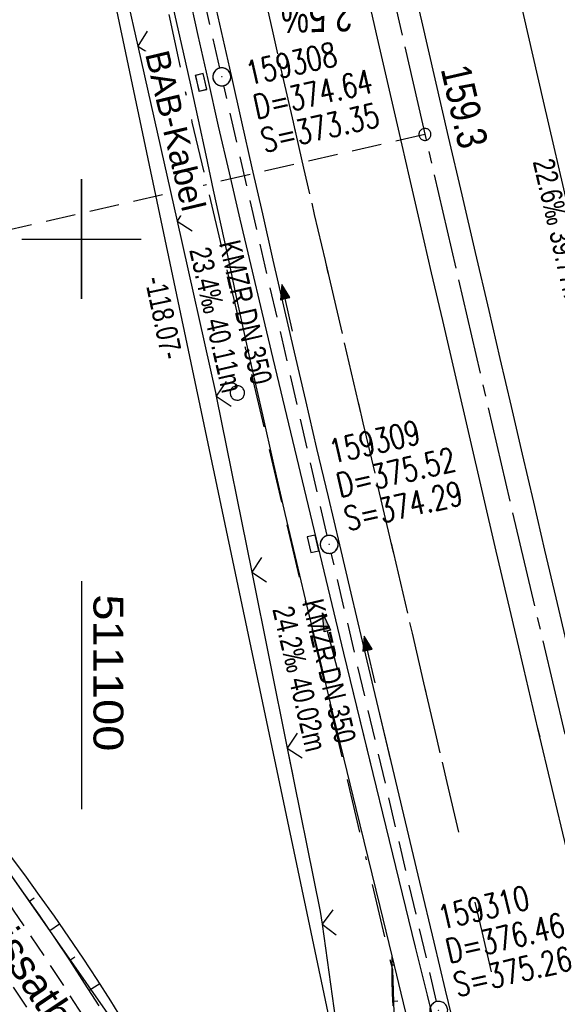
# Model space of a CAD drawing. Extents: x 510974 to 511465, y 465323 to 466289.
# Tile 39 of 43: x 511095 to 511140, y 466136 to 466218. Entities that reach past the tile are written whole.
import ezdxf

# ---------------------------------------------------------------- set-up
doc = ezdxf.new("R2010")
doc.units = 0
doc.header["$LTSCALE"] = 10
doc.header["$MEASUREMENT"] = 0
for name, pattern in [('ACAD_ISO16W100', [73, 15, -6.5, 15, -6.5, 15, -7, 1, -7]), ('ACHSE', [5.5, 4, -0.5, 0.5, -0.5]), ('AUSGEZOGEN', [0]), ('LT00', [0]), ('LT02', [0.4, 0.2, -0.2]), ('LT11', [0.3, 0.2, -0.1]), ('LT17', [0.15, 0.1, -0.05]), ('STRICHLINIE2', [0.375, 0.25, -0.125])]:
    doc.linetypes.add(name, pattern=pattern)
doc.layers.get('0').update_dxf_attribs({"linetype": 'LT00'})
for name, color, linetype in [('--EK_FBR', 1, 'LT00'), ('--EK_Halt-Pfeil', 4, 'LT00'), ('--EK_Haltung', 7, 'STRICHLINIE2'), ('--EK_Haltung-Text', 140, 'LT00'), ('--EK_Schacht-Text', 5, 'LT00'), ('--EK_ST-93-1', 30, 'LT17'), ('--EL_DFK_AB_L', 21, 'LT00'), ('--EL_Halt-Pfeil', 4, 'LT00'), ('--EL_Haltung', 182, 'STRICHLINIE2'), ('--EL_Haltung-Text', 182, 'LT00'), ('-AX-093', 35, 'ACHSE'), ('-QUE-20W', 11, 'LT00'), ('-ST-93-1', 250, 'LT00'), ('ABSTAND', 8, 'LT00'), ('BAB-KABEL', 220, 'ACAD_ISO16W100'), ('BAB-KABEL_TEXT', 221, 'Continuous'), ('DFK_AB_L', 21, 'LT00'), ('DFK_KATASTER', 250, 'LT00'), ('DFK_VERMPKT', 252, 'LT00'), ('ORTSRICHTUNG', 7, 'Continuous'), ('PFEIL', 140, 'AUSGEZOGEN'), ('V101_AFBR_BAB', 250, 'LT00'), ('V101_GRABEN', 250, 'LT00'), ('V101_KA_PRUF', 182, 'LT00'), ('V101_LD_MARK', 250, 'LT00'), ('V101_LG_MARK', 250, 'LT02'), ('V101_RASTER', 250, 'LT00'), ('V101_SINKK', 182, 'LT00'), ('V101_ZAUN', 40, 'LT00'), ('V102_AFBR_BAB', 250, 'LT00'), ('V102_BOESCH', 250, 'LT00'), ('V102_BOSCHUNG', 250, 'LT00'), ('V102_FELDWEG', 250, 'LT11'), ('V102_GRABEN', 250, 'LT00'), ('V102_KA_PRUF', 182, 'LT00'), ('V102_LD_MARK', 250, 'LT00'), ('V102_LG_MARK', 51, 'LT02'), ('V102_RASTER', 250, 'LT00'), ('V102_SINKK', 182, 'LT00'), ('V102_ZAUN', 40, 'LT00')]:
    doc.layers.add(name, color=color, linetype=linetype)
doc.styles.add('Beschrift', font='ARIAL.TTF')
doc.styles.add('Haltungsbeschriftung', font='ARIAL.TTF', dxfattribs={"width": 0.75})
doc.styles.add('schachtbeschriftung', font='romans.shx', dxfattribs={"width": 0.75, "height": 2})
doc.styles.get("Standard").update_dxf_attribs({"font": 'ARIAL.TTF'})

# ---------------------------------------------------------------- blocks, each defined once
blk = doc.blocks.new('SYMB7010')
at = {"color": 0, "linetype": 'ByBlock'}
for points in [[(-0.031408, 0.499213), (-0.093728, 0.49134), (-0.15457, 0.475719), (-0.212975, 0.452595), (-0.268021, 0.422333), (-0.31884, 0.385411), (-0.36463, 0.342411), (-0.40467, 0.29401), (-0.438329, 0.240973), (-0.465074, 0.184136), (-0.484486, 0.124395), (-0.496256, 0.062692), (-0.5002, 0)], [(-0.5002, 0), (-0.496256, -0.062692), (-0.484486, -0.124395), (-0.465075, -0.184136), (-0.438329, -0.240973), (-0.404671, -0.29401), (-0.36463, -0.342411), (-0.31884, -0.385411), (-0.268021, -0.422333), (-0.212975, -0.452595), (-0.154571, -0.475719), (-0.093728, -0.49134), (-0.031408, -0.499213), (0.031408, -0.499213)], [(0.5002, 0), (0.496256, 0.062692), (0.484485, 0.124395), (0.465074, 0.184136), (0.438329, 0.240973), (0.40467, 0.29401), (0.36463, 0.342411), (0.31884, 0.385411), (0.268021, 0.422333), (0.212975, 0.452595), (0.15457, 0.475719), (0.093728, 0.49134), (0.031408, 0.499213), (-0.031408, 0.499213)], [(0.031408, -0.499213), (0.093728, -0.491341), (0.15457, -0.475719), (0.212975, -0.452595), (0.268021, -0.422333), (0.31884, -0.385411), (0.36463, -0.342411), (0.404671, -0.294011), (0.438329, -0.240974), (0.465075, -0.184136), (0.484486, -0.124395), (0.496256, -0.062692), (0.500201, 0)]]:
    blk.add_lwpolyline(points, dxfattribs=at)
blk = doc.blocks.new('Pfreil3')
at = {"layer": 'PFEIL'}
blk.add_hatch(color=256, dxfattribs=at).paths.add_polyline_path([(-1.549, 0.273), (-1.549, -0.273), (0, 0)])
for p, q in [((-1.549, 0), (-4.831, 0)), ((-1.549, -0.273), (-1.549, 0.273)), ((-1.549, 0.273), (0, 0)), ((0, 0), (-1.549, -0.273))]:
    blk.add_line(p, q, dxfattribs=at)
blk = doc.blocks.new('SYMB0003')
at = {"color": 0, "linetype": 'ByBlock'}
for p, q in [((-0.015712, 0), (0.010166, 0.012015)), ((0, -0.021257), (-0.015712, 0)), ((0.010166, 0.012015), (0, -0.021257))]:
    blk.add_line(p, q, dxfattribs=at)
for points in [[(-0.031395, 0.499013), (-0.093691, 0.491144), (-0.154509, 0.475528), (-0.21289, 0.452414), (-0.267913, 0.422164), (-0.318712, 0.385257), (-0.364484, 0.342274), (-0.404509, 0.293893), (-0.438154, 0.240877), (-0.464888, 0.184062), (-0.484292, 0.124345), (-0.496058, 0.062667), (-0.5, 0)], [(-0.5, 0), (-0.496058, -0.062667), (-0.484292, -0.124345), (-0.464888, -0.184062), (-0.438154, -0.240877), (-0.404509, -0.293893), (-0.364485, -0.342274), (-0.318712, -0.385257), (-0.267914, -0.422164), (-0.21289, -0.452414), (-0.154509, -0.475529), (-0.093691, -0.491144), (-0.031395, -0.499014), (0.031395, -0.499014)], [(0.5, 0), (0.496057, 0.062667), (0.484292, 0.124345), (0.464888, 0.184062), (0.438153, 0.240877), (0.404509, 0.293893), (0.364484, 0.342274), (0.318712, 0.385257), (0.267913, 0.422164), (0.21289, 0.452414), (0.154509, 0.475528), (0.093691, 0.491144), (0.031395, 0.499013), (-0.031395, 0.499013)], [(0.031395, -0.499014), (0.093691, -0.491144), (0.154509, -0.475529), (0.21289, -0.452414), (0.267914, -0.422164), (0.318712, -0.385257), (0.364485, -0.342274), (0.404509, -0.293893), (0.438154, -0.240877), (0.464889, -0.184062), (0.484292, -0.124345), (0.496058, -0.062667), (0.5, 0)]]:
    blk.add_lwpolyline(points, dxfattribs=at)
blk = doc.blocks.new('SYMB0024')
at = {"color": 0, "linetype": 'ByBlock'}
for p, q in [((-0.5, 0.5), (0, 0)), ((0, 0), (0.5, 0.5))]:
    blk.add_line(p, q, dxfattribs=at)
blk = doc.blocks.new('SYMB0652')
at = {"color": 0, "linetype": 'ByBlock'}
blk.add_lwpolyline([(-0.15, -0.075), (0.15, -0.075), (0.15, 0.075), (-0.15, 0.075), (-0.15, -0.075)], dxfattribs=at)
blk = doc.blocks.new('SYMB0070')
at = {"color": 0, "linetype": 'ByBlock'}
for p, q in [((-0.5, 0), (0.2, 0)), ((0.5, 0), (0.2, 0.1)), ((0.2, 0.1), (0.2, 0)), ((0.468, 0), (0.21, 0.086)), ((0.21, 0.086), (0.21, -0.086)), ((0.21, -0.086), (0.468, 0)), ((0.22, -0.072), (0.437, 0)), ((0.23, -0.058), (0.405, 0)), ((0.24, -0.045), (0.374, 0)), ((0.342, 0), (0.25, 0.031)), ((0.25, 0.031), (0.25, -0.031)), ((0.25, -0.031), (0.342, 0)), ((0.26, -0.017), (0.31, 0)), ((0.27, -0.003), (0.279, 0))]:
    blk.add_line(p, q, dxfattribs=at)
for points in [[(0.2, 0), (0.2, -0.1), (0.5, 0)], [(0.437, 0), (0.22, 0.072), (0.22, -0.072)], [(0.405, 0), (0.23, 0.058), (0.23, -0.058)], [(0.374, 0), (0.24, 0.045), (0.24, -0.045)], [(0.31, 0), (0.26, 0.017), (0.26, -0.017)], [(0.279, 0), (0.27, 0.003), (0.27, -0.003)]]:
    blk.add_lwpolyline(points, dxfattribs=at)
blk = doc.blocks.new('SYMB2')
at = {"color": 0, "linetype": 'ByBlock', "flags": 128}
for points in [[(-0.031395, 0.499013), (-0.093691, 0.491144), (-0.154509, 0.475528), (-0.21289, 0.452414), (-0.267913, 0.422164), (-0.318712, 0.385257), (-0.364484, 0.342274), (-0.404509, 0.293893), (-0.438154, 0.240877), (-0.464888, 0.184062), (-0.484292, 0.124345), (-0.496058, 0.062667), (-0.5, 0)], [(-0.5, 0), (-0.496058, -0.062667), (-0.484292, -0.124345), (-0.464888, -0.184062), (-0.438154, -0.240877), (-0.404509, -0.293893), (-0.364485, -0.342274), (-0.318712, -0.385257), (-0.267914, -0.422164), (-0.21289, -0.452414), (-0.154509, -0.475529), (-0.093691, -0.491144), (-0.031395, -0.499014), (0.031395, -0.499014)], [(0.5, 0), (0.496057, 0.062667), (0.484292, 0.124345), (0.464888, 0.184062), (0.438153, 0.240877), (0.404509, 0.293893), (0.364484, 0.342274), (0.318712, 0.385257), (0.267913, 0.422164), (0.21289, 0.452414), (0.154509, 0.475528), (0.093691, 0.491144), (0.031395, 0.499013), (-0.031395, 0.499013)], [(0.031395, -0.499014), (0.093691, -0.491144), (0.154509, -0.475529), (0.21289, -0.452414), (0.267914, -0.422164), (0.318712, -0.385257), (0.364485, -0.342274), (0.404509, -0.293893), (0.438154, -0.240877), (0.464889, -0.184062), (0.484292, -0.124345), (0.496058, -0.062667), (0.5, 0)]]:
    blk.add_lwpolyline(points, dxfattribs=at)

msp = doc.modelspace()

# ---------------------------------------------------------------- linework, layer by layer
at = {"layer": '--EK_FBR', "linetype": 'LT11', "flags": 128}
for points in [[(511177.578, 465574.193), (511177.322, 465576.676), (511177.064, 465579.159), (511176.799, 465581.641), (511176.525, 465584.122), (511176.239, 465586.601), (511175.939, 465589.078), (511175.62, 465591.552), (511175.281, 465594.024), (511174.922, 465596.464), (511174.544, 465598.901), (511174.147, 465601.336), (511173.736, 465603.769), (511173.313, 465606.2), (511172.881, 465608.629), (511172.442, 465611.058), (511172.001, 465613.486), (511171.559, 465615.914), (511171.119, 465618.342), (511170.493, 465621.847), (511169.876, 465625.353), (511169.264, 465628.86), (511168.656, 465632.367), (511168.049, 465635.874), (511167.439, 465639.381), (511166.826, 465642.887), (511166.358, 465645.537), (511165.889, 465648.187), (511165.421, 465650.838), (511164.958, 465653.488), (511164.501, 465656.14), (511164.054, 465658.794), (511163.618, 465661.449), (511163.197, 465664.106), (511162.794, 465666.766), (511162.39, 465669.573), (511162.005, 465672.382), (511161.637, 465675.195), (511161.283, 465678.009), (511160.94, 465680.824), (511160.606, 465683.641), (511160.277, 465686.459), (511159.951, 465689.277), (511159.625, 465692.095), (511159.277, 465695.09), (511158.928, 465698.084), (511158.582, 465701.079), (511158.241, 465704.074), (511157.908, 465707.07), (511157.625, 465709.708), (511157.352, 465712.346), (511157.094, 465714.986), (511156.853, 465717.628), (511156.643, 465720.117), (511156.449, 465722.607), (511156.265, 465725.098), (511156.09, 465727.589), (511155.92, 465730.081), (511155.752, 465732.574), (511155.582, 465735.066), (511155.408, 465737.558), (511155.226, 465740.049), (511154.995, 465743.03), (511154.751, 465746.01), (511154.498, 465748.989), (511154.237, 465751.967), (511153.973, 465754.946), (511153.708, 465757.924), (511153.445, 465760.903), (511153.187, 465763.882), (511152.872, 465767.646), (511152.573, 465771.411), (511152.289, 465775.177), (511152.024, 465778.944), (511151.779, 465782.712), (511151.556, 465786.482), (511151.357, 465790.253), (511151.183, 465794.025), (511151.055, 465797.256), (511150.945, 465800.489), (511150.851, 465803.722), (511150.77, 465806.955), (511150.701, 465810.189), (511150.64, 465813.423), (511150.587, 465816.657), (511150.538, 465819.891), (511150.497, 465822.758), (511150.456, 465825.624), (511150.412, 465828.491), (511150.363, 465831.357), (511150.306, 465834.223), (511150.239, 465837.089), (511150.16, 465839.954), (511150.066, 465842.819), (511149.954, 465845.684), (511149.742, 465850.149), (511149.48, 465854.611), (511149.167, 465859.07), (511148.802, 465863.526), (511148.383, 465867.976), (511147.908, 465872.419), (511147.375, 465876.856), (511147.023, 465879.555), (511146.652, 465882.252), (511146.266, 465884.946), (511145.868, 465887.639), (511145.461, 465890.331), (511145.05, 465893.022), (511144.636, 465895.713), (511144.224, 465898.405), (511143.817, 465901.097), (511143.418, 465903.79), (511142.982, 465906.829), (511142.562, 465909.87), (511142.162, 465912.914), (511141.782, 465915.96), (511141.426, 465919.009), (511141.094, 465922.06), (511140.791, 465925.114), (511140.516, 465928.171), (511140.143, 465933.063), (511139.851, 465937.96), (511139.641, 465942.861), (511139.514, 465947.764), (511139.483, 465950.019), (511139.466, 465952.274), (511139.462, 465954.53), (511139.466, 465956.785), (511139.477, 465959.041), (511139.491, 465961.296), (511139.511, 465964.195), (511139.528, 465967.095), (511139.541, 465969.994), (511139.546, 465972.893), (511139.54, 465975.792), (511139.52, 465978.691), (511139.484, 465981.589), (511139.428, 465984.487), (511139.349, 465987.384), (511139.199, 465991.415), (511139, 465995.444), (511138.754, 465999.472), (511138.462, 466003.496), (511138.126, 466007.518), (511137.747, 466011.537), (511137.326, 466015.551), (511136.772, 466020.316), (511136.16, 466025.074), (511135.488, 466029.823), (511134.754, 466034.563), (511133.957, 466039.293), (511133.097, 466044.011), (511132.171, 466048.716), (511131.178, 466053.407), (511130.231, 466057.595), (511129.231, 466061.771), (511128.178, 466065.933), (511127.073, 466070.083), (511125.918, 466074.218), (511124.713, 466078.339), (511123.025, 466083.829), (511121.25, 466089.29), (511119.389, 466094.724), (511117.443, 466100.128), (511116.689, 466102.15), (511115.919, 466104.167), (511115.13, 466106.176), (511114.317, 466108.176), (511113.478, 466110.164), (511112.341, 466112.734), (511111.154, 466115.282), (511109.921, 466117.809), (511108.644, 466120.315), (511107.326, 466122.8), (511105.969, 466125.266), (511104.575, 466127.712), (511103.148, 466130.138), (511101.69, 466132.546), (511100.203, 466134.936), (511098.764, 466137.195), (511097.303, 466139.439), (511095.823, 466141.67), (511094.326, 466143.889), (511092.815, 466146.098), (511091.292, 466148.299), (511089.759, 466150.493), (511088.218, 466152.681), (511086.671, 466154.865), (511085.121, 466157.047), (511083.57, 466159.228), (511081.005, 466162.839), (511078.441, 466166.451), (511075.877, 466170.063), (511073.311, 466173.673), (511070.74, 466177.281), (511069.309, 466179.287), (511067.878, 466181.294), (511066.45, 466183.302), (511065.027, 466185.314), (511063.612, 466187.332), (511062.208, 466189.357), (511060.817, 466191.39), (511059.44, 466193.434), (511058.082, 466195.489), (511056.743, 466197.558), (511055.469, 466199.575), (511054.219, 466201.606), (511052.996, 466203.654), (511051.802, 466205.718), (511050.64, 466207.801), (511049.513, 466209.902), (511048.423, 466212.024), (511047.117, 466214.704), (511045.874, 466217.415), (511044.692, 466220.154), (511043.573, 466222.92), (511042.515, 466225.71), (511041.518, 466228.522), (511040.583, 466231.354), (511039.78, 466233.958), (511039.025, 466236.576), (511038.559, 466238.302)], [(511035.113, 466237.488), (511035.724, 466235.103), (511036.387, 466232.683), (511037.094, 466230.275), (511038.024, 466227.34), (511039.024, 466224.428), (511040.094, 466221.539), (511041.234, 466218.677), (511042.444, 466215.844), (511043.724, 466213.043), (511045.073, 466210.276), (511046.186, 466208.117), (511047.339, 466205.98), (511048.528, 466203.863), (511049.75, 466201.764), (511051.002, 466199.683), (511052.28, 466197.618), (511053.581, 466195.568), (511054.94, 466193.472), (511056.318, 466191.389), (511057.712, 466189.317), (511059.121, 466187.256), (511060.542, 466185.202), (511061.973, 466183.155), (511063.412, 466181.114), (511064.857, 466179.077), (511066.305, 466177.042), (511067.755, 466175.008), (511070.296, 466171.44), (511072.837, 466167.873), (511075.379, 466164.306), (511077.924, 466160.741), (511080.473, 466157.179), (511082.031, 466155.008), (511083.588, 466152.837), (511085.142, 466150.663), (511086.691, 466148.487), (511088.233, 466146.304), (511089.764, 466144.115), (511091.284, 466141.917), (511092.788, 466139.709), (511094.274, 466137.489), (511095.741, 466135.254), (511097.185, 466133.005), (511098.803, 466130.417), (511100.386, 466127.806), (511101.931, 466125.171), (511103.434, 466122.514), (511104.893, 466119.832), (511106.304, 466117.126), (511107.666, 466114.396), (511108.974, 466111.64), (511110.226, 466108.859), (511111.248, 466106.466), (511112.229, 466104.056), (511113.173, 466101.631), (511114.08, 466099.192), (511114.938, 466096.789), (511115.766, 466094.377), (511116.568, 466091.955), (511117.347, 466089.525), (511118.106, 466087.088), (511118.848, 466084.646), (511119.576, 466082.198), (511120.292, 466079.747), (511121.001, 466077.293), (511121.699, 466074.85), (511122.389, 466072.404), (511123.066, 466069.955), (511123.727, 466067.502), (511124.369, 466065.044), (511124.986, 466062.582), (511125.577, 466060.113), (511126.137, 466057.638), (511126.662, 466055.156), (511127.15, 466052.666), (511127.389, 466051.358), (511127.621, 466050.048), (511127.849, 466048.737), (511128.076, 466047.426), (511128.307, 466046.116), (511128.639, 466044.3), (511128.979, 466042.486), (511129.326, 466040.673), (511129.674, 466038.86), (511130.019, 466037.046), (511130.599, 466033.914), (511131.156, 466030.777), (511131.687, 466027.636), (511132.189, 466024.49), (511132.659, 466021.339), (511133.095, 466018.184), (511133.494, 466015.023), (511133.938, 466011.048), (511134.321, 466007.067), (511134.645, 466003.079), (511134.912, 465999.087), (511135.122, 465995.091), (511135.28, 465991.094), (511135.385, 465987.095), (511135.427, 465984.522), (511135.452, 465981.949), (511135.463, 465979.376), (511135.463, 465976.804), (511135.455, 465974.231), (511135.444, 465971.658), (511135.432, 465969.085), (511135.423, 465966.513), (511135.42, 465963.94), (511135.426, 465961.368), (511135.453, 465957.913), (511135.501, 465954.458), (511135.568, 465951.004), (511135.652, 465947.549), (511135.722, 465945.094), (511135.801, 465942.639), (511135.893, 465940.184), (511136, 465937.731), (511136.123, 465935.278), (511136.266, 465932.827), (511136.43, 465930.377), (511136.618, 465927.93), (511136.858, 465925.19), (511137.128, 465922.453), (511137.426, 465919.719), (511137.748, 465916.987), (511138.091, 465914.257), (511138.454, 465911.529), (511138.832, 465908.803), (511139.225, 465906.078), (511139.627, 465903.355), (511140.033, 465900.671), (511140.442, 465897.987), (511140.853, 465895.304), (511141.262, 465892.621), (511141.666, 465889.937), (511142.062, 465887.253), (511142.447, 465884.567), (511142.816, 465881.879), (511143.168, 465879.19), (511143.499, 465876.498), (511143.852, 465873.38), (511144.175, 465870.259), (511144.471, 465867.135), (511144.74, 465864.008), (511144.987, 465860.878), (511145.213, 465857.747), (511145.421, 465854.613), (511145.612, 465851.479), (511145.789, 465848.344), (511145.955, 465845.208), (511146.263, 465838.857), (511146.533, 465832.505), (511146.767, 465826.153), (511146.963, 465819.799), (511147.041, 465816.917), (511147.114, 465814.034), (511147.185, 465811.152), (511147.257, 465808.27), (511147.333, 465805.387), (511147.416, 465802.506), (511147.508, 465799.624), (511147.613, 465796.743), (511147.733, 465793.863), (511147.917, 465790.076), (511148.13, 465786.291), (511148.371, 465782.507), (511148.636, 465778.725), (511148.923, 465774.944), (511149.231, 465771.164), (511149.557, 465767.386), (511149.899, 465763.61), (511150.143, 465760.997), (511150.392, 465758.385), (511150.642, 465755.773), (511150.892, 465753.161), (511151.139, 465750.549), (511151.381, 465747.937), (511151.615, 465745.324), (511151.839, 465742.711), (511152.051, 465740.096), (511152.244, 465737.556), (511152.425, 465735.015), (511152.598, 465732.473), (511152.764, 465729.93), (511152.926, 465727.388), (511153.087, 465724.845), (511153.25, 465722.302), (511153.416, 465719.759), (511153.588, 465717.217), (511153.776, 465714.561), (511153.972, 465711.905), (511154.174, 465709.25), (511154.381, 465706.595), (511154.578, 465704.099), (511154.78, 465701.602), (511154.99, 465699.107), (511155.21, 465696.612), (511155.442, 465694.119), (511155.689, 465691.627), (511156.073, 465688.063), (511156.492, 465684.502), (511156.941, 465680.945), (511157.42, 465677.392), (511157.926, 465673.842), (511158.457, 465670.295), (511159.01, 465666.753), (511159.592, 465663.155), (511160.192, 465659.56), (511160.808, 465655.968), (511161.437, 465652.379), (511161.774, 465650.482), (511162.118, 465648.587), (511162.473, 465646.695), (511162.841, 465644.804), (511163.049, 465643.774), (511163.257, 465642.744), (511163.802, 465639.981), (511164.326, 465637.213), (511164.833, 465634.443), (511165.324, 465631.67), (511165.804, 465628.894), (511166.275, 465626.117), (511166.74, 465623.339), (511167.202, 465620.56), (511167.665, 465617.781), (511168.244, 465614.318), (511168.826, 465610.856), (511169.408, 465607.394), (511169.987, 465603.931), (511170.561, 465600.468), (511171.127, 465597.003), (511171.684, 465593.537), (511172.197, 465590.269), (511172.701, 465586.999), (511173.198, 465583.728), (511173.689, 465580.456), (511174.177, 465577.184), (511174.662, 465573.911)]]:
    msp.add_lwpolyline(points, dxfattribs=at)
at = {"layer": '--EK_FBR'}
for points in [[(511125.874, 466156.396), (511124.702, 466161.341), (511123.507, 466166.375), (511122.55, 466170.402), (511121.594, 466174.429), (511120.64, 466178.456), (511119.689, 466182.484), (511118.744, 466186.513), (511117.805, 466190.544), (511116.916, 466194.395), (511116.033, 466198.247), (511115.155, 466202.1), (511114.28, 466205.954), (511113.406, 466209.808), (511112.533, 466213.662), (511111.417, 466218.582), (511110.3, 466223.501), (511109.184, 466228.421), (511108.07, 466233.341), (511106.96, 466238.262)], [(511127.508, 466222.161), (511128.419, 466218.231), (511129.544, 466213.39), (511130.67, 466208.548), (511131.798, 466203.708), (511132.926, 466198.867), (511134.053, 466194.026), (511134.985, 466190.019), (511135.916, 466186.012), (511136.849, 466182.006), (511137.784, 466178), (511138.722, 466173.994), (511139.665, 466169.99), (511140.648, 466165.841), (511141.635, 466161.694), (511142.286, 466158.967)], [(511127.508, 466222.161), (511128.419, 466218.231), (511129.544, 466213.389), (511130.67, 466208.548), (511131.798, 466203.708), (511132.926, 466198.867), (511134.053, 466194.026), (511134.985, 466190.019), (511135.916, 466186.012), (511136.849, 466182.006), (511137.784, 466178), (511138.722, 466173.994), (511139.665, 466169.99), (511140.648, 466165.841), (511141.635, 466161.694), (511142.626, 466157.547), (511143.618, 466153.401), (511144.611, 466149.254), (511145.603, 466145.108), (511147.51, 466137.111), (511149.409, 466129.112)], [(511138.337, 466158.348), (511138.166, 466159.069), (511136.983, 466164.082), (511135.805, 466169.097), (511134.679, 466173.914), (511133.557, 466178.733), (511132.438, 466183.552), (511131.321, 466188.371), (511130.202, 466193.19), (511129.273, 466197.186), (511128.345, 466201.181), (511127.418, 466205.177), (511126.493, 466209.174), (511125.573, 466213.171), (511124.659, 466217.17), (511123.764, 466221.116)], [(511144.58, 466132.044), (511143.156, 466138.038), (511141.732, 466144.032), (511140.542, 466149.044), (511139.353, 466154.056), (511138.166, 466159.069), (511136.983, 466164.082), (511135.805, 466169.097), (511134.679, 466173.914), (511133.557, 466178.733), (511132.438, 466183.552), (511131.32, 466188.371), (511130.202, 466193.19), (511129.273, 466197.186), (511128.345, 466201.181), (511127.418, 466205.177), (511126.493, 466209.174), (511125.573, 466213.171), (511124.659, 466217.17), (511123.764, 466221.116)], [(511131.409, 466133.178), (511130.447, 466137.192), (511129.487, 466141.206), (511128.287, 466146.239), (511127.09, 466151.272), (511125.896, 466156.307), (511124.702, 466161.341), (511123.507, 466166.375), (511122.55, 466170.402), (511121.594, 466174.429), (511120.64, 466178.456), (511119.689, 466182.484), (511118.744, 466186.513), (511117.805, 466190.544), (511116.916, 466194.395), (511116.033, 466198.247), (511115.155, 466202.1), (511114.28, 466205.954), (511113.406, 466209.808), (511112.533, 466213.662), (511111.417, 466218.582)]]:
    msp.add_lwpolyline(points, dxfattribs=at)
at = {"layer": '--EK_Haltung'}
for p, q in [((511120.544, 466175.203), (511111.901, 466212.831)), ((511129.695, 466136.246), (511120.884, 466173.742))]:
    msp.add_line(p, q, dxfattribs=at)
at = {"layer": '--EK_ST-93-1', "ltscale": 2.5}
msp.add_line((511128.713, 466208.748), (511089.738, 466199.783), dxfattribs=at)
at = {"layer": '--EL_Haltung'}
for p, q in [((511120.544, 466175.203), (511111.901, 466212.831)), ((511129.695, 466136.246), (511120.884, 466173.742))]:
    msp.add_line(p, q, dxfattribs=at)
at = {"layer": '-AX-093', "ltscale": 0.2}
msp.add_lwpolyline([(511117.814, 466257.014), (511118.236, 466255.102), (511122.605, 466235.585), (511127.033, 466216.082), (511131.516, 466196.591), (511136.05, 466177.111), (511140.629, 466157.643), (511145.25, 466138.184), (511149.906, 466118.733), (511154.595, 466099.291), (511159.31, 466079.855), (511164.048, 466060.424), (511168.804, 466040.998), (511173.574, 466021.575)], dxfattribs=at)
at = {"layer": 'BAB-KABEL', "ltscale": 0.03, "flags": 128}
msp.add_lwpolyline([(511100.094, 466252.83), (511106.629, 466221.866), (511109.229, 466209.78), (511117.677, 466173.993), (511124.878, 466143.564), (511125.996, 466138.932), (511127.017, 466106.695), (511132.059, 466074.469), (511137.233, 466039.866), (511140.811, 466018.793), (511140.28, 466009.399), (511142.002, 465999.7), (511140.15, 465974.515), (511142.674, 465906.561), (511144.568, 465854.279), (511149.517, 465838.992), (511151.085, 465833.757), (511157.557, 465815.282), (511168.724, 465778.338), (511175.936, 465757.235), (511191.594, 465716.526), (511201.411, 465672.792), (511211.853, 465623.724), (511217.593, 465594.919), (511223.858, 465563.053), (511229.497, 465536.95), (511234.351, 465508.924), (511234.561, 465506.443), (511236.067, 465496.85), (511241.226, 465467.488), (511247.794, 465425.644), (511251.081, 465406.592), (511253.707, 465388.585), (511256.335, 465373.097), (511258.872, 465358.447), (511261.218, 465342.966), (511261.614, 465340.534)], dxfattribs=at)
at = {"layer": 'DFK_AB_L'}
msp.add_line((511120.635, 466135.304), (511096.575, 466249.366), dxfattribs=at)
at = {"layer": 'DFK_KATASTER'}
msp.add_line((511062.611, 466191.606), (511106.759, 466128.754), dxfattribs=at)
at = {"layer": 'V101_AFBR_BAB', "color": 2}
msp.add_lwpolyline([(511125.874, 466156.396), (511124.702, 466161.341), (511123.507, 466166.375), (511122.55, 466170.402), (511121.594, 466174.429), (511120.64, 466178.456), (511119.689, 466182.484), (511118.744, 466186.513), (511117.805, 466190.544), (511116.916, 466194.395), (511116.033, 466198.247), (511115.155, 466202.1), (511114.28, 466205.954), (511113.406, 466209.808), (511112.533, 466213.662), (511111.417, 466218.582), (511110.3, 466223.501), (511109.184, 466228.421), (511108.07, 466233.341), (511106.96, 466238.262)], dxfattribs=at)
at = {"layer": 'V101_AFBR_BAB'}
for points in [[(511127.508, 466222.161), (511128.419, 466218.231), (511129.544, 466213.39), (511130.67, 466208.548), (511131.798, 466203.708), (511132.926, 466198.867), (511134.053, 466194.026), (511134.985, 466190.019), (511135.916, 466186.012), (511136.849, 466182.006), (511137.784, 466178), (511138.722, 466173.994), (511139.665, 466169.99), (511140.648, 466165.841), (511141.635, 466161.694), (511142.286, 466158.967)], [(511138.337, 466158.348), (511138.166, 466159.069), (511136.983, 466164.082), (511135.805, 466169.097), (511134.679, 466173.914), (511133.557, 466178.733), (511132.438, 466183.552), (511131.321, 466188.371), (511130.202, 466193.19), (511129.273, 466197.186), (511128.345, 466201.181), (511127.418, 466205.177), (511126.493, 466209.174), (511125.573, 466213.171), (511124.659, 466217.17), (511123.764, 466221.116)]]:
    msp.add_lwpolyline(points, dxfattribs=at)
at = {"layer": 'V101_GRABEN'}
for points in [[(511101.9, 466253.257), (511102.53, 466250.377), (511103.333, 466246.672), (511104.13, 466242.966), (511104.924, 466239.26), (511105.716, 466235.553), (511106.51, 466231.846), (511107.305, 466228.14), (511108.106, 466224.434), (511108.914, 466220.731), (511109.73, 466217.029), (511110.557, 466213.33), (511111.441, 466209.438), (511112.337, 466205.549), (511113.244, 466201.663), (511114.158, 466197.778), (511115.079, 466193.895), (511116.003, 466190.012), (511121.916, 466165.391), (511124.171, 466156.13)], [(511122.133, 466155.81), (511121.963, 466156.506), (511120.964, 466160.614), (511119.971, 466164.722), (511118.984, 466168.833), (511118.007, 466172.945), (511117.041, 466177.06), (511116.087, 466181.178), (511115.148, 466185.299), (511114.225, 466189.424), (511113.58, 466192.355), (511112.943, 466195.288), (511112.31, 466198.222), (511111.68, 466201.156), (511111.049, 466204.091), (511110.417, 466207.025), (511109.78, 466209.958), (511109.137, 466212.89), (511108.369, 466216.338), (511107.591, 466219.785)]]:
    msp.add_lwpolyline(points, dxfattribs=at)
at = {"layer": 'V101_LD_MARK'}
msp.add_lwpolyline([(511150.645, 466160.276), (511149.456, 466165.3), (511147.275, 466174.543), (511145.102, 466183.788), (511142.938, 466193.036), (511140.784, 466202.285), (511138.64, 466211.537), (511136.509, 466220.792), (511134.39, 466230.05), (511132.285, 466239.31), (511130.195, 466248.574), (511128.12, 466257.842), (511127.782, 466259.367)], dxfattribs=at)
at = {"layer": 'V101_LG_MARK', "ltscale": 3, "flags": 128}
msp.add_lwpolyline([(511129.995, 466157.042), (511129.602, 466158.733), (511128.635, 466162.892), (511127.667, 466167.051), (511126.3, 466172.914), (511124.93, 466178.776), (511123.559, 466184.637), (511122.188, 466190.499), (511121.287, 466194.351), (511120.389, 466198.204), (511119.493, 466202.057), (511118.602, 466205.912), (511117.716, 466209.768), (511116.838, 466213.625), (511116.023, 466217.238), (511115.214, 466220.852), (511114.409, 466224.466), (511113.606, 466228.082), (511112.804, 466231.698), (511112.001, 466235.313), (511111.196, 466238.928), (511110.306, 466242.905), (511109.413, 466246.882), (511108.52, 466250.858), (511107.676, 466254.62)], dxfattribs=at)
at = {"layer": 'V101_RASTER'}
for p, q in [((511100.001, 466205), (511100.001, 466195)), ((511095.001, 466200), (511105.001, 466200)), ((511100.001, 466171.392), (511100.001, 466152.344))]:
    msp.add_line(p, q, dxfattribs=at)
at = {"layer": 'V101_ZAUN'}
for p, q in [((511101.412, 466230.761), (511104.7, 466216.126)), ((511104.7, 466216.126), (511107.989, 466201.491)), ((511111.27, 466186.854), (511114.239, 466172.151)), ((511114.239, 466172.151), (511117.208, 466157.448)), ((511117.208, 466157.448), (511117.679, 466155.113))]:
    msp.add_line(p, q, dxfattribs=at)
msp.add_lwpolyline([(511107.989, 466201.491), (511111.206, 466187.171), (511111.27, 466186.854)], dxfattribs=at)
at = {"layer": 'V102_AFBR_BAB'}
for points in [[(511127.508, 466222.161), (511128.419, 466218.231), (511129.544, 466213.389), (511130.67, 466208.548), (511131.798, 466203.708), (511132.926, 466198.867), (511134.053, 466194.026), (511134.985, 466190.019), (511135.916, 466186.012), (511136.849, 466182.006), (511137.784, 466178), (511138.722, 466173.994), (511139.665, 466169.99), (511140.648, 466165.841), (511141.635, 466161.694), (511142.626, 466157.547), (511143.618, 466153.401), (511144.611, 466149.254), (511145.603, 466145.108), (511147.51, 466137.111), (511149.409, 466129.112)], [(511144.58, 466132.044), (511143.156, 466138.038), (511141.732, 466144.032), (511140.542, 466149.044), (511139.353, 466154.056), (511138.166, 466159.069), (511136.983, 466164.082), (511135.805, 466169.097), (511134.679, 466173.914), (511133.557, 466178.733), (511132.438, 466183.552), (511131.32, 466188.371), (511130.202, 466193.19), (511129.273, 466197.186), (511128.345, 466201.181), (511127.418, 466205.177), (511126.493, 466209.174), (511125.573, 466213.171), (511124.659, 466217.17), (511123.764, 466221.116)]]:
    msp.add_lwpolyline(points, dxfattribs=at)
at = {"layer": 'V102_AFBR_BAB', "color": 2}
msp.add_lwpolyline([(511131.409, 466133.178), (511130.447, 466137.192), (511129.487, 466141.206), (511128.287, 466146.239), (511127.09, 466151.272), (511125.896, 466156.307), (511124.702, 466161.341), (511123.507, 466166.375), (511122.55, 466170.402), (511121.594, 466174.429), (511120.64, 466178.456), (511119.689, 466182.484), (511118.744, 466186.513), (511117.805, 466190.544), (511116.916, 466194.395), (511116.033, 466198.247), (511115.155, 466202.1), (511114.28, 466205.954), (511113.406, 466209.808), (511112.533, 466213.662), (511111.417, 466218.582)], dxfattribs=at)
at = {"layer": 'V102_BOESCH'}
for points in [[(511101.467, 466135.882), (511100.259, 466137.802), (511099.023, 466139.704), (511097.762, 466141.591), (511096.479, 466143.464), (511095.177, 466145.325), (511093.86, 466147.176), (511092.53, 466149.02), (511091.19, 466150.858), (511089.844, 466152.691), (511088.495, 466154.523), (511087.145, 466156.354), (511085.798, 466158.187), (511084.457, 466160.024), (511082.33, 466162.972), (511080.223, 466165.934), (511078.136, 466168.909), (511076.067, 466171.895), (511074.013, 466174.892), (511071.974, 466177.898), (511069.947, 466180.913), (511068.465, 466183.132), (511066.987, 466185.354), (511065.511, 466187.577)], [(511103.692, 466134.303), (511102.454, 466136.316), (511101.312, 466138.105), (511100.142, 466139.876), (511098.948, 466141.633), (511097.733, 466143.377), (511096.499, 466145.109), (511095.251, 466146.832), (511093.99, 466148.548)], [(511126.051, 466135.883), (511126.005, 466136.929), (511125.981, 466137.978), (511125.973, 466139.028), (511125.972, 466140.079)]]:
    msp.add_lwpolyline(points, dxfattribs=at)
at = {"layer": 'V102_BOSCHUNG'}
for p, q in [((511095.649, 466144.654), (511096.041, 466144.928)), ((511097.352, 466142.193), (511098.173, 466142.75)), ((511099.018, 466139.711), (511099.448, 466139.99)), ((511125.972, 466139.308), (511126.16, 466139.308)), ((511100.641, 466137.201), (511101.535, 466137.758)), ((511126.031, 466136.283), (511126.455, 466136.311))]:
    msp.add_line(p, q, dxfattribs=at)
at = {"layer": 'V102_FELDWEG', "flags": 128}
for points in [[(511177.578, 465574.193), (511177.322, 465576.676), (511177.064, 465579.159), (511176.799, 465581.641), (511176.525, 465584.122), (511176.239, 465586.601), (511175.939, 465589.078), (511175.62, 465591.552), (511175.281, 465594.024), (511174.922, 465596.464), (511174.544, 465598.901), (511174.147, 465601.336), (511173.736, 465603.769), (511173.313, 465606.2), (511172.881, 465608.629), (511172.442, 465611.058), (511172.001, 465613.486), (511171.559, 465615.914), (511171.119, 465618.342), (511170.493, 465621.847), (511169.876, 465625.353), (511169.264, 465628.86), (511168.656, 465632.367), (511168.049, 465635.874), (511167.439, 465639.381), (511166.826, 465642.887), (511166.358, 465645.537), (511165.889, 465648.187), (511165.421, 465650.838), (511164.958, 465653.488), (511164.501, 465656.14), (511164.054, 465658.794), (511163.618, 465661.449), (511163.197, 465664.106), (511162.794, 465666.766), (511162.39, 465669.573), (511162.005, 465672.382), (511161.637, 465675.195), (511161.283, 465678.009), (511160.94, 465680.824), (511160.606, 465683.641), (511160.277, 465686.459), (511159.951, 465689.277), (511159.625, 465692.095), (511159.277, 465695.09), (511158.928, 465698.084), (511158.582, 465701.079), (511158.241, 465704.074), (511157.908, 465707.07), (511157.625, 465709.708), (511157.352, 465712.346), (511157.094, 465714.986), (511156.853, 465717.628), (511156.643, 465720.117), (511156.449, 465722.607), (511156.265, 465725.098), (511156.09, 465727.589), (511155.92, 465730.081), (511155.752, 465732.574), (511155.582, 465735.066), (511155.408, 465737.558), (511155.226, 465740.049), (511154.995, 465743.03), (511154.751, 465746.01), (511154.498, 465748.989), (511154.237, 465751.967), (511153.973, 465754.946), (511153.708, 465757.924), (511153.445, 465760.903), (511153.187, 465763.882), (511152.872, 465767.646), (511152.573, 465771.411), (511152.289, 465775.177), (511152.024, 465778.944), (511151.779, 465782.712), (511151.556, 465786.482), (511151.357, 465790.253), (511151.183, 465794.025), (511151.055, 465797.256), (511150.945, 465800.489), (511150.851, 465803.722), (511150.77, 465806.955), (511150.701, 465810.189), (511150.64, 465813.423), (511150.587, 465816.657), (511150.538, 465819.891), (511150.497, 465822.758), (511150.456, 465825.624), (511150.412, 465828.491), (511150.363, 465831.357), (511150.306, 465834.223), (511150.239, 465837.089), (511150.16, 465839.954), (511150.066, 465842.819), (511149.954, 465845.684), (511149.742, 465850.149), (511149.48, 465854.611), (511149.167, 465859.07), (511148.802, 465863.526), (511148.383, 465867.976), (511147.908, 465872.419), (511147.375, 465876.856), (511147.023, 465879.555), (511146.652, 465882.252), (511146.266, 465884.946), (511145.868, 465887.639), (511145.461, 465890.331), (511145.05, 465893.022), (511144.636, 465895.713), (511144.224, 465898.405), (511143.817, 465901.097), (511143.418, 465903.79), (511142.982, 465906.829), (511142.562, 465909.87), (511142.162, 465912.914), (511141.782, 465915.96), (511141.426, 465919.009), (511141.094, 465922.06), (511140.791, 465925.114), (511140.516, 465928.171), (511140.143, 465933.063), (511139.851, 465937.96), (511139.641, 465942.861), (511139.514, 465947.764), (511139.483, 465950.019), (511139.466, 465952.274), (511139.462, 465954.53), (511139.466, 465956.785), (511139.477, 465959.041), (511139.491, 465961.296), (511139.511, 465964.195), (511139.528, 465967.095), (511139.541, 465969.994), (511139.546, 465972.893), (511139.54, 465975.792), (511139.52, 465978.691), (511139.484, 465981.589), (511139.428, 465984.487), (511139.349, 465987.384), (511139.199, 465991.415), (511139, 465995.444), (511138.754, 465999.472), (511138.462, 466003.496), (511138.126, 466007.518), (511137.747, 466011.537), (511137.326, 466015.551), (511136.772, 466020.316), (511136.16, 466025.074), (511135.488, 466029.823), (511134.754, 466034.563), (511133.957, 466039.293), (511133.097, 466044.011), (511132.171, 466048.716), (511131.178, 466053.407), (511130.231, 466057.595), (511129.231, 466061.771), (511128.178, 466065.933), (511127.073, 466070.083), (511125.918, 466074.218), (511124.713, 466078.339), (511123.025, 466083.829), (511121.25, 466089.29), (511119.389, 466094.724), (511117.443, 466100.128), (511116.689, 466102.15), (511115.919, 466104.167), (511115.13, 466106.176), (511114.317, 466108.176), (511113.478, 466110.164), (511112.341, 466112.734), (511111.154, 466115.282), (511109.921, 466117.809), (511108.644, 466120.315), (511107.326, 466122.8), (511105.969, 466125.266), (511104.575, 466127.712), (511103.148, 466130.138), (511101.69, 466132.546), (511100.203, 466134.936), (511098.764, 466137.195), (511097.303, 466139.439), (511095.823, 466141.67), (511094.326, 466143.889), (511092.815, 466146.098), (511091.292, 466148.299), (511089.759, 466150.493), (511088.218, 466152.681), (511086.671, 466154.865), (511085.121, 466157.047), (511083.57, 466159.228), (511081.005, 466162.839), (511078.441, 466166.451), (511075.877, 466170.063), (511073.311, 466173.673), (511070.74, 466177.281), (511069.309, 466179.287), (511067.878, 466181.294), (511066.45, 466183.302), (511065.027, 466185.314), (511063.612, 466187.332), (511062.208, 466189.357), (511060.817, 466191.39), (511059.44, 466193.434), (511058.082, 466195.489), (511056.743, 466197.558), (511055.469, 466199.575), (511054.219, 466201.606), (511052.996, 466203.654), (511051.802, 466205.718), (511050.64, 466207.801), (511049.513, 466209.902), (511048.423, 466212.024), (511047.117, 466214.704), (511045.874, 466217.415), (511044.692, 466220.154), (511043.573, 466222.92), (511042.515, 466225.71), (511041.518, 466228.522), (511040.583, 466231.354), (511039.78, 466233.958), (511039.025, 466236.576), (511038.559, 466238.302)], [(511035.113, 466237.488), (511035.724, 466235.103), (511036.387, 466232.683), (511037.094, 466230.275), (511038.024, 466227.34), (511039.024, 466224.428), (511040.094, 466221.539), (511041.234, 466218.677), (511042.444, 466215.844), (511043.724, 466213.043), (511045.073, 466210.276), (511046.186, 466208.117), (511047.339, 466205.98), (511048.528, 466203.863), (511049.75, 466201.764), (511051.002, 466199.683), (511052.28, 466197.618), (511053.581, 466195.568), (511054.94, 466193.472), (511056.318, 466191.389), (511057.712, 466189.317), (511059.121, 466187.256), (511060.542, 466185.202), (511061.973, 466183.155), (511063.412, 466181.114), (511064.857, 466179.077), (511066.305, 466177.042), (511067.755, 466175.008), (511070.296, 466171.44), (511072.837, 466167.873), (511075.379, 466164.306), (511077.924, 466160.741), (511080.473, 466157.179), (511082.031, 466155.008), (511083.588, 466152.837), (511085.142, 466150.663), (511086.691, 466148.487), (511088.233, 466146.304), (511089.764, 466144.115), (511091.284, 466141.917), (511092.788, 466139.709), (511094.274, 466137.489), (511095.741, 466135.254), (511097.185, 466133.005), (511098.803, 466130.417), (511100.386, 466127.806), (511101.931, 466125.171), (511103.434, 466122.514), (511104.893, 466119.832), (511106.304, 466117.126), (511107.666, 466114.396), (511108.974, 466111.64), (511110.226, 466108.859), (511111.248, 466106.466), (511112.229, 466104.056), (511113.173, 466101.631), (511114.08, 466099.192), (511114.938, 466096.789), (511115.766, 466094.377), (511116.568, 466091.955), (511117.347, 466089.525), (511118.106, 466087.088), (511118.848, 466084.646), (511119.576, 466082.198), (511120.292, 466079.747), (511121.001, 466077.293), (511121.699, 466074.85), (511122.389, 466072.404), (511123.066, 466069.955), (511123.727, 466067.502), (511124.369, 466065.044), (511124.986, 466062.582), (511125.577, 466060.113), (511126.137, 466057.638), (511126.662, 466055.156), (511127.15, 466052.666), (511127.389, 466051.358), (511127.621, 466050.048), (511127.849, 466048.737), (511128.076, 466047.426), (511128.307, 466046.116), (511128.639, 466044.3), (511128.979, 466042.486), (511129.326, 466040.673), (511129.674, 466038.86), (511130.019, 466037.046), (511130.599, 466033.914), (511131.156, 466030.777), (511131.687, 466027.636), (511132.189, 466024.49), (511132.659, 466021.339), (511133.095, 466018.184), (511133.494, 466015.023), (511133.938, 466011.048), (511134.321, 466007.067), (511134.645, 466003.079), (511134.912, 465999.087), (511135.122, 465995.091), (511135.28, 465991.094), (511135.385, 465987.095), (511135.427, 465984.522), (511135.452, 465981.949), (511135.463, 465979.376), (511135.463, 465976.804), (511135.455, 465974.231), (511135.444, 465971.658), (511135.432, 465969.085), (511135.423, 465966.513), (511135.42, 465963.94), (511135.426, 465961.368), (511135.453, 465957.913), (511135.501, 465954.458), (511135.568, 465951.004), (511135.652, 465947.549), (511135.722, 465945.094), (511135.801, 465942.639), (511135.893, 465940.184), (511136, 465937.731), (511136.123, 465935.278), (511136.266, 465932.827), (511136.43, 465930.377), (511136.618, 465927.93), (511136.858, 465925.19), (511137.128, 465922.453), (511137.426, 465919.719), (511137.748, 465916.987), (511138.091, 465914.257), (511138.454, 465911.529), (511138.832, 465908.803), (511139.225, 465906.078), (511139.627, 465903.355), (511140.033, 465900.671), (511140.442, 465897.987), (511140.853, 465895.304), (511141.262, 465892.621), (511141.666, 465889.937), (511142.062, 465887.253), (511142.447, 465884.567), (511142.816, 465881.879), (511143.168, 465879.19), (511143.499, 465876.498), (511143.852, 465873.38), (511144.175, 465870.259), (511144.471, 465867.135), (511144.74, 465864.008), (511144.987, 465860.878), (511145.213, 465857.747), (511145.421, 465854.613), (511145.612, 465851.479), (511145.789, 465848.344), (511145.955, 465845.208), (511146.263, 465838.857), (511146.533, 465832.505), (511146.767, 465826.153), (511146.963, 465819.799), (511147.041, 465816.917), (511147.114, 465814.034), (511147.185, 465811.152), (511147.257, 465808.27), (511147.333, 465805.387), (511147.416, 465802.506), (511147.508, 465799.624), (511147.613, 465796.743), (511147.733, 465793.863), (511147.917, 465790.076), (511148.13, 465786.291), (511148.371, 465782.507), (511148.636, 465778.725), (511148.923, 465774.944), (511149.231, 465771.164), (511149.557, 465767.386), (511149.899, 465763.61), (511150.143, 465760.997), (511150.392, 465758.385), (511150.642, 465755.773), (511150.892, 465753.161), (511151.139, 465750.549), (511151.381, 465747.937), (511151.615, 465745.324), (511151.839, 465742.711), (511152.051, 465740.096), (511152.244, 465737.556), (511152.425, 465735.015), (511152.598, 465732.473), (511152.764, 465729.93), (511152.926, 465727.388), (511153.087, 465724.845), (511153.25, 465722.302), (511153.416, 465719.759), (511153.588, 465717.217), (511153.776, 465714.561), (511153.972, 465711.905), (511154.174, 465709.25), (511154.381, 465706.595), (511154.578, 465704.099), (511154.78, 465701.602), (511154.99, 465699.107), (511155.21, 465696.612), (511155.442, 465694.119), (511155.689, 465691.627), (511156.073, 465688.063), (511156.492, 465684.502), (511156.941, 465680.945), (511157.42, 465677.392), (511157.926, 465673.842), (511158.457, 465670.295), (511159.01, 465666.753), (511159.592, 465663.155), (511160.192, 465659.56), (511160.808, 465655.968), (511161.437, 465652.379), (511161.774, 465650.482), (511162.118, 465648.587), (511162.473, 465646.695), (511162.841, 465644.804), (511163.049, 465643.774), (511163.257, 465642.744), (511163.802, 465639.981), (511164.326, 465637.213), (511164.833, 465634.443), (511165.324, 465631.67), (511165.804, 465628.894), (511166.275, 465626.117), (511166.74, 465623.339), (511167.202, 465620.56), (511167.665, 465617.781), (511168.244, 465614.318), (511168.826, 465610.856), (511169.408, 465607.394), (511169.987, 465603.931), (511170.561, 465600.468), (511171.127, 465597.003), (511171.684, 465593.537), (511172.197, 465590.269), (511172.701, 465586.999), (511173.198, 465583.728), (511173.689, 465580.456), (511174.177, 465577.184), (511174.662, 465573.911)]]:
    msp.add_lwpolyline(points, dxfattribs=at)
at = {"layer": 'V102_GRABEN'}
for points in [[(511101.9, 466253.257), (511102.53, 466250.377), (511103.333, 466246.672), (511104.13, 466242.966), (511104.924, 466239.26), (511105.716, 466235.553), (511106.509, 466231.846), (511107.305, 466228.14), (511108.106, 466224.434), (511108.914, 466220.731), (511109.73, 466217.029), (511110.557, 466213.33), (511111.441, 466209.438), (511112.337, 466205.549), (511113.244, 466201.663), (511114.158, 466197.778), (511115.079, 466193.894), (511116.003, 466190.012), (511121.916, 466165.391), (511127.907, 466140.79), (511128.889, 466136.79), (511129.871, 466132.791)], [(511127.887, 466132.185), (511126.93, 466136.132), (511125.972, 466140.079), (511124.971, 466144.186), (511123.968, 466148.293), (511122.965, 466152.399), (511121.963, 466156.506), (511120.964, 466160.614), (511119.971, 466164.722), (511118.984, 466168.833), (511118.007, 466172.945), (511117.041, 466177.06), (511116.087, 466181.178), (511115.148, 466185.299), (511114.225, 466189.424), (511113.58, 466192.355), (511112.943, 466195.288), (511112.31, 466198.222), (511111.679, 466201.156), (511111.049, 466204.091), (511110.417, 466207.025), (511109.78, 466209.958), (511109.137, 466212.89), (511108.369, 466216.338), (511107.591, 466219.785)]]:
    msp.add_lwpolyline(points, dxfattribs=at)
at = {"layer": 'V102_LD_MARK'}
msp.add_lwpolyline([(511184.77, 466018.848), (511182.508, 466028.068), (511176.708, 466051.802), (511170.941, 466075.544), (511165.207, 466099.294), (511159.505, 466123.052), (511153.837, 466146.818), (511151.643, 466156.058), (511149.455, 466165.3), (511147.275, 466174.543), (511145.102, 466183.788), (511142.938, 466193.036), (511140.783, 466202.285), (511138.64, 466211.537), (511136.509, 466220.792), (511134.39, 466230.05), (511132.285, 466239.31), (511130.195, 466248.574), (511128.12, 466257.842), (511127.781, 466259.367)], dxfattribs=at)
at = {"layer": 'V102_LG_MARK', "ltscale": 3, "flags": 128}
msp.add_lwpolyline([(511145.464, 466092.047), (511145.126, 466093.41), (511144.788, 466094.774), (511143.979, 466098.075), (511143.179, 466101.378), (511142.387, 466104.683), (511141.6, 466107.989), (511140.816, 466111.296), (511140.034, 466114.604), (511139.25, 466117.911), (511138.291, 466121.943), (511137.33, 466125.975), (511136.367, 466130.006), (511135.405, 466134.037), (511134.446, 466138.069), (511133.491, 466142.102), (511132.513, 466146.258), (511131.539, 466150.416), (511130.569, 466154.574), (511129.602, 466158.733), (511128.635, 466162.892), (511127.667, 466167.051), (511126.3, 466172.914), (511124.93, 466178.776), (511123.559, 466184.637), (511122.188, 466190.499), (511121.287, 466194.351), (511120.389, 466198.204), (511119.493, 466202.057), (511118.602, 466205.912), (511117.716, 466209.768), (511116.838, 466213.625), (511116.023, 466217.238), (511115.214, 466220.852), (511114.408, 466224.467), (511113.606, 466228.082), (511112.804, 466231.698), (511112.001, 466235.313), (511111.196, 466238.928), (511110.306, 466242.905), (511109.413, 466246.882), (511108.519, 466250.858), (511107.676, 466254.62)], dxfattribs=at)
at = {"layer": 'V102_RASTER'}
for p, q in [((511100.001, 466195), (511100.001, 466205)), ((511095.001, 466200), (511105.001, 466200))]:
    msp.add_line(p, q, dxfattribs=at)
at = {"layer": 'V102_ZAUN'}
for p, q in [((511101.412, 466230.761), (511104.7, 466216.126)), ((511104.7, 466216.126), (511107.989, 466201.491)), ((511111.27, 466186.854), (511114.239, 466172.151)), ((511114.239, 466172.151), (511117.208, 466157.448))]:
    msp.add_line(p, q, dxfattribs=at)
for points in [[(511107.989, 466201.491), (511111.206, 466187.171), (511111.27, 466186.854)], [(511117.208, 466157.448), (511119.969, 466143.773), (511120.115, 466142.734)], [(511120.115, 466142.734), (511121.244, 466134.685), (511122.134, 466127.87)]]:
    msp.add_lwpolyline(points, dxfattribs=at)

# ---------------------------------------------------------------- block references
at = {"layer": '--EK_Halt-Pfeil', "yscale": 4, "zscale": 4}
for p, xscale, rotation in [((511117.197, 466194.241), 3.99999999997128, 102.9371299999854), ((511124.098, 466164.85), 4.000000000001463, 103.225219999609)]:
    msp.add_blockref('SYMB0070', p, dxfattribs=dict(at, xscale=xscale, rotation=rotation))
at = {"layer": '--EL_Halt-Pfeil', "yscale": 4, "zscale": 4}
for p, xscale, rotation in [((511117.197, 466194.241), 3.99999999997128, 102.9371299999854), ((511124.098, 466164.85), 4.000000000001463, 103.225219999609)]:
    msp.add_blockref('SYMB0070', p, dxfattribs=dict(at, xscale=xscale, rotation=rotation))
at = {"layer": '-ST-93-1', "rotation": 274.1956499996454}
msp.add_blockref('SYMB2', (511128.713, 466208.748), dxfattribs=at)
at = {"layer": 'DFK_VERMPKT', "xscale": 1.200000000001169, "yscale": 1.200000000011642, "zscale": 1.2, "rotation": 264.7377100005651}
msp.add_blockref('SYMB7010', (511113.03, 466187.13), dxfattribs=at)
at = {"layer": 'PFEIL', "rotation": 104.6955262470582}
msp.add_blockref('Pfreil3', (511120.152, 466168.739), dxfattribs=at)
at = {"layer": 'V101_KA_PRUF', "xscale": 1.49999999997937, "yscale": 1.5, "zscale": 1.5, "rotation": 278.9019099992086}
for p in [(511111.733, 466213.562), (511120.712, 466174.472)]:
    msp.add_blockref('SYMB0003', p, dxfattribs=at)
at = {"layer": 'V101_SINKK', "xscale": 4.500000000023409, "yscale": 4.5, "zscale": 4.5, "rotation": 283.1298661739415}
msp.add_blockref('SYMB0652', (511119.356, 466174.522), dxfattribs=at)
at = {"layer": 'V101_ZAUN', "yscale": 2.099999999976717, "zscale": 2.1}
for p, xscale, rotation in [((511104.7, 466216.126), 2.100000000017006, 282.66386999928), ((511107.989, 466201.491), 2.100000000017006, 282.66386999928), ((511111.27, 466186.854), 2.10000000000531, 281.4136400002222), ((511114.239, 466172.151), 2.10000000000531, 281.4136400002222), ((511117.208, 466157.448), 2.10000000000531, 281.4136400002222)]:
    msp.add_blockref('SYMB0024', p, dxfattribs=dict(at, xscale=xscale, rotation=rotation))
at = {"layer": 'V102_KA_PRUF', "xscale": 1.499999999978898, "yscale": 1.5, "zscale": 1.5, "rotation": 283.2840000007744}
for p in [(511111.733, 466213.562), (511120.712, 466174.472), (511129.867, 466135.516)]:
    msp.add_blockref('SYMB0003', p, dxfattribs=at)
at = {"layer": 'V102_SINKK', "xscale": 4.499999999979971, "yscale": 4.5, "zscale": 4.5, "rotation": 283.2839999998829}
msp.add_blockref('SYMB0652', (511119.356, 466174.522), dxfattribs=at)
at = {"layer": 'V102_ZAUN', "yscale": 2.099999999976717, "zscale": 2.1}
for p, xscale, rotation in [((511104.7, 466216.126), 2.099999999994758, 282.6650100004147), ((511107.989, 466201.491), 2.099999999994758, 282.6650100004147), ((511111.27, 466186.854), 2.100000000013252, 281.4162099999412), ((511114.239, 466172.151), 2.100000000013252, 281.4162099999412), ((511117.208, 466157.448), 2.100000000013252, 281.4162099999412), ((511120.115, 466142.734), 2.099999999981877, 277.9854099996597)]:
    msp.add_blockref('SYMB0024', p, dxfattribs=dict(at, xscale=xscale, rotation=rotation))

# ---------------------------------------------------------------- texts
at = {"layer": '--EK_Haltung-Text', "style": 'Haltungsbeschriftung', "width": 0.75}
for s, rotation, p in [('22.6‰ 39.77m', -76.98811, (511137.718, 466206.469)), ('23.4‰ 40.11m', -77.06286, (511108.996, 466199.081)), ('KMZR DN 350', -77.06286, (511111.491, 466199.654)), ('KMZR DN 350', -76.77479, (511118.438, 466169.641)), ('24.2‰ 40.02m', -76.77479, (511115.945, 466169.056))]:
    msp.add_text(s, height=1.8, rotation=rotation, dxfattribs=at).set_placement(p)
at = {"layer": '--EK_Schacht-Text', "style": 'schachtbeschriftung', "width": 0.75}
for s, rotation, p in [('159308', 12.81297, (511114.006, 466212.841)), ('D=374.64', 12.81297, (511114.645, 466210.032)), ('S=373.35', 12.81297, (511115.283, 466207.224)), ('159309', 12.93714, (511120.96, 466181.208)), ('D=375.52', 12.93714, (511121.605, 466178.401)), ('S=374.29', 12.93714, (511122.25, 466175.594)), ('159310', 13.22522, (511130.081, 466142.254)), ('D=376.46', 13.22522, (511130.74, 466139.45)), ('S=375.26', 13.22522, (511131.399, 466136.647))]:
    msp.add_text(s, height=2, rotation=rotation, dxfattribs=at).set_placement(p)
at = {"layer": '--EL_Haltung-Text', "style": 'Haltungsbeschriftung', "width": 0.75}
for rotation, p in [(-77.06286, (511111.491, 466199.654)), (-76.77479, (511118.438, 466169.641))]:
    msp.add_text('KMZR DN 350', height=1.8, rotation=rotation, dxfattribs=at).set_placement(p)
at = {"layer": '-QUE-20W', "style": 'Beschrift', "width": 0.75}
msp.add_text('2.5%', height=2.5, rotation=181.58046, dxfattribs=at).set_placement((511122.606, 466219.882))
at = {"layer": '-ST-93-1', "style": 'Beschrift', "width": 0.8}
msp.add_text('  159.3', height=2.5, rotation=-77.06305, dxfattribs=at).set_placement((511129.676, 466215.724))
at = {"layer": 'ABSTAND', "width": 0.75}
msp.add_text(' -118.07-', height=1.8, rotation=-78.0881, dxfattribs=at).set_placement((511105.166, 466197.189))
at = {"layer": 'ORTSRICHTUNG', "insert": (511092.719, 466140.806), "char_height": 2.5, "attachment_point": 8, "rotation": 303.81254, "style": 'Beschrift'}
msp.add_mtext('◄ Prissath', dxfattribs=at)
at = {"layer": 'V101_RASTER', "width": 1.127}
msp.add_text(' 511100', height=2.5, rotation=-89.99873, dxfattribs=at).set_placement((511101.001, 466171.392))

# ---------------------------------------------------------------- next in the draw order: texts
at = {"layer": 'BAB-KABEL_TEXT', "insert": (511106.849, 466208.821), "char_height": 2, "attachment_point": 8, "rotation": 283.2832, "style": 'Beschrift', "bg_fill": 3, "box_fill_scale": 1.1, "bg_fill_color": 256, "bg_fill_transparency": 3936527}
msp.add_mtext('BAB-Kabel', dxfattribs=at)

# ---------------------------------------------------------------- next in the draw order: linework, layer by layer
at = {"layer": '--EK_Haltung'}
msp.add_line((511111.567, 466214.293), (511103.047, 466251.752), dxfattribs=at)
at = {"layer": '--EL_DFK_AB_L'}
msp.add_line((511120.635, 466135.304), (511096.575, 466249.366), dxfattribs=at)
at = {"layer": '--EL_Haltung'}
msp.add_line((511111.567, 466214.293), (511103.047, 466251.752), dxfattribs=at)

# ---------------------------------------------------------------- next in the draw order: block references
at = {"layer": 'V101_SINKK', "xscale": 4.499999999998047, "yscale": 4.5, "zscale": 4.5, "rotation": 282.4813411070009}
msp.add_blockref('SYMB0652', (511110, 466213.099), dxfattribs=at)
at = {"layer": 'V102_SINKK', "xscale": 4.499999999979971, "yscale": 4.5, "zscale": 4.5, "rotation": 283.2839999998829}
msp.add_blockref('SYMB0652', (511110, 466213.099), dxfattribs=at)

doc.saveas('drawing.dxf')
